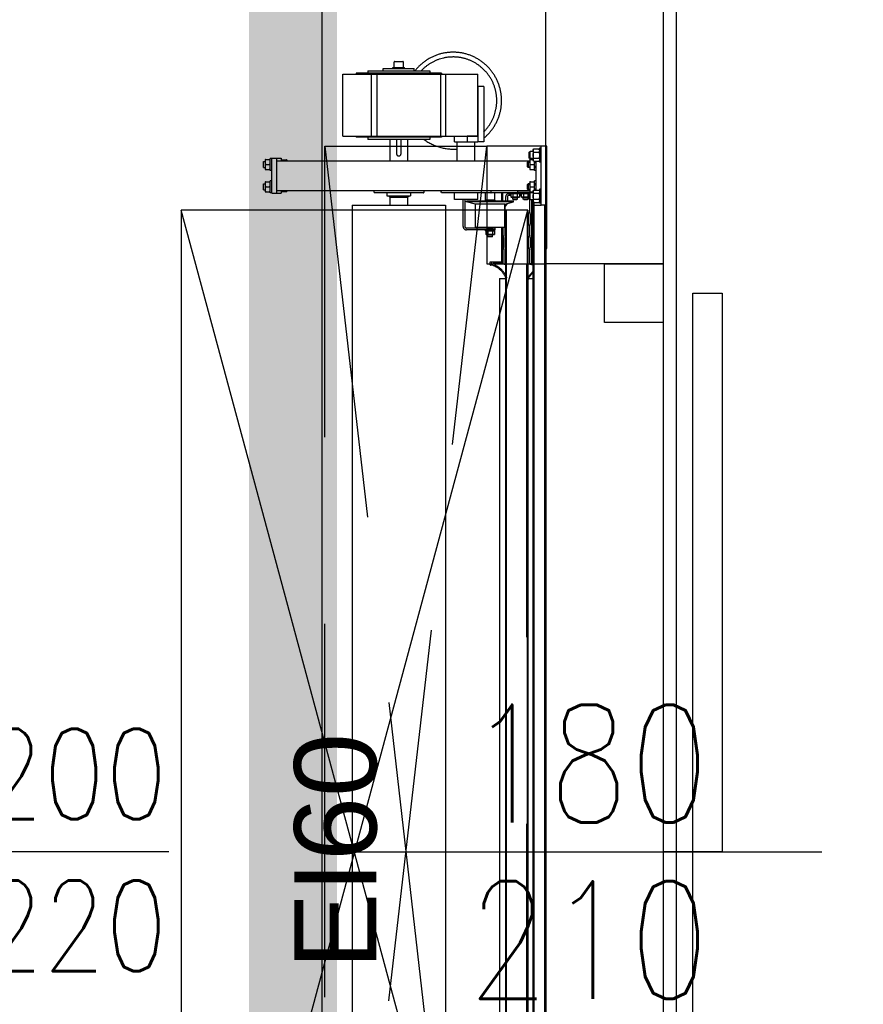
# Model space of a CAD drawing. Header units: centimetres. Extents: x -228435 to 111511, y -89367 to 428125.
# Tile 45 of 219: x -59655 to -58220, y 81841 to 83515. Entities that reach past the tile are written whole.
import ezdxf
from ezdxf.enums import TextEntityAlignment as Align

# ---------------------------------------------------------------- set-up
doc = ezdxf.new("R2010")
doc.units = ezdxf.units.CM
doc.header["$LTSCALE"] = 50
for name, pattern in [('DASHDOT2', [12.7, 6.35, -3.175, 0, -3.175]), ('DIVIDE', [31.75, 12.7, -6.35, 0, -6.35, 0, -6.35]), ('HIDDENX2', [19.05, 12.7, -6.35])]:
    doc.linetypes.add(name, pattern=pattern)
doc.layers.get('0').update_dxf_attribs({"color": 8})
for name, color, linetype in [('ARCH_ETAPOWANIE', 8, 'DIVIDE'), ('ARCH_INFO_ETYK_DRZWI', 8, 'Continuous'), ('ARCH_INFO_ETYK_DRZWI_IST', 8, 'Continuous'), ('ARCH_INFO_OPISY_IST', 8, 'Continuous'), ('ARCH_INFO_OSIE_IST', 8, 'DASHDOT2'), ('ARCH_WIDOK_IST', 8, 'Continuous'), ('ARCH_ŚLUSARKA_DRZWI', 8, 'Continuous'), ('ARCH_ŚLUSARKA_DRZWI_IST', 8, 'Continuous'), ('ARCH_ŻELBET_IST', 8, 'Continuous'), ('Osie rzutów$0$ARCH_INFO_OSIE_OPISY_IST', 8, 'Continuous')]:
    doc.layers.add(name, color=color, linetype=linetype)
doc.styles.add('Arial', font='ARIAL.TTF')
doc.styles.add('Romans', font='Romans.shx')
doc.styles.add('ROMANS-50-CM', font='romans.shx', dxfattribs={"width": 0.8, "height": 10})

# ---------------------------------------------------------------- blocks, each defined once
blk = doc.blocks.new('T-drzwi_lewe-200')
at = {"layer": 'ARCH_INFO_ETYK_DRZWI'}
blk.add_line((0, 0), (-60, 0), dxfattribs=at)
at = {"layer": 'ARCH_INFO_ETYK_DRZWI', "style": 'Arial'}
blk.add_attdef('ADS_DRZWI:ODPORNOŚĆ_OGNIOWA', text='', height=20, rotation=90, dxfattribs=at).set_placement((56.44, 0.12), align=Align.BOTTOM_CENTER)
at = {"layer": 'ARCH_INFO_ETYK_DRZWI', "style": 'Romans', "width": 0.8}
for tag, p in [('ADS_DRZWI:SZEROKOŚĆ', (-23, 7.91)), ('ADS_DRZWI:WYSOKOŚĆ', (-23, -29))]:
    blk.add_attdef(tag, text='', height=22, dxfattribs=at).set_placement(p, align=Align.CENTER)
at = {"layer": 'ARCH_INFO_ETYK_DRZWI', "style": 'Arial'}
blk.add_attdef('ADS_DRZWI:SYMBOL', text='', height=20, dxfattribs=at).set_placement((-110.59, 0), align=Align.MIDDLE)
blk = doc.blocks.new('BRAMA')
at = {"linetype": 'HIDDENX2', "extrusion": (0.906308, -2.77557e-15, 0.422618)}
for p, q in [((5934.11, 12843.43), (5934.11, 12844.33)), ((5934.21, 12844.43), (5934.91, 12844.43)), ((5934.91, 12844.43), (5935.61, 12844.43)), ((5935.71, 12843.43), (5935.71, 12844.33)), ((5925.41, 12831.75), (5925.41, 12842.24)), ((5925.41, 12842.24), (5930.29, 12842.24)), ((5927.76, 12842.44), (5927.65, 12842.44)), ((5927.65, 12842.44), (5927.65, 12842.24)), ((5927.76, 12842.44), (5927.76, 12842.24)), ((5929.04, 12842.44), (5927.76, 12842.44)), ((5929.04, 12842.44), (5929.04, 12842.24)), ((5930.73, 12842.44), (5929.04, 12842.44)), ((5929.63, 12842.83), (5940.19, 12842.83)), ((5929.63, 12842.83), (5929.63, 12842.44)), ((5930.29, 12831.75), (5930.29, 12842.24)), ((5930.29, 12842.24), (5931.22, 12842.24)), ((5930.73, 12842.44), (5930.73, 12842.24)), ((5933.78, 12842.44), (5930.73, 12842.44)), ((5931.22, 12831.75), (5931.22, 12842.24)), ((5931.22, 12842.24), (5942.04, 12842.24)), ((5932.27, 12843.23), (5937.55, 12843.23)), ((5932.27, 12842.83), (5932.27, 12843.23)), ((5933.78, 12842.44), (5933.78, 12842.24)), ((5936.15, 12842.44), (5933.78, 12842.44)), ((5933.91, 12843.43), (5935.91, 12843.43)), ((5933.91, 12843.23), (5933.91, 12843.43)), ((5935.91, 12843.23), (5933.91, 12843.23)), ((5935.91, 12843.23), (5935.91, 12843.43)), ((5936.15, 12842.44), (5936.15, 12842.24)), ((5939.18, 12842.44), (5936.15, 12842.44)), ((5937.55, 12842.83), (5937.55, 12843.23)), ((5939.18, 12842.44), (5939.18, 12842.24)), ((5940.84, 12842.44), (5939.18, 12842.44)), ((5940.19, 12842.83), (5940.19, 12842.44)), ((5940.84, 12842.44), (5940.84, 12842.24)), ((5942.08, 12842.44), (5940.84, 12842.44)), ((5942.04, 12831.75), (5942.04, 12842.24)), ((5942.04, 12842.24), (5942.94, 12842.24)), ((5942.08, 12842.44), (5942.08, 12842.24)), ((5942.16, 12842.44), (5942.08, 12842.44)), ((5942.16, 12842.44), (5942.16, 12842.24)), ((5942.94, 12831.75), (5942.94, 12842.24)), ((5942.94, 12842.24), (5948.37, 12842.24)), ((5948.37, 12831.75), (5948.37, 12842.24)), ((5948.37, 12840.15), (5948.37, 12830.75)), ((5949.37, 12840.15), (5948.37, 12840.15)), ((5949.37, 12840.15), (5949.37, 12830.75)), ((5925.41, 12831.75), (5930.29, 12831.75)), ((5927.65, 12831.75), (5927.65, 12831.55)), ((5927.76, 12831.55), (5927.65, 12831.55)), ((5927.76, 12831.75), (5927.76, 12831.55)), ((5929.04, 12831.55), (5927.76, 12831.55)), ((5929.04, 12831.75), (5929.04, 12831.55)), ((5930.73, 12831.55), (5929.04, 12831.55)), ((5929.63, 12831.55), (5929.63, 12831.16)), ((5940.19, 12831.16), (5929.63, 12831.16)), ((5930.29, 12831.75), (5931.22, 12831.75)), ((5930.73, 12831.75), (5930.73, 12831.55)), ((5933.78, 12831.55), (5930.73, 12831.55)), ((5931.22, 12831.75), (5942.04, 12831.75)), ((5933.41, 12831.16), (5933.41, 12827.5)), ((5933.78, 12831.75), (5933.78, 12831.55)), ((5936.15, 12831.55), (5933.78, 12831.55)), ((5934.51, 12831.16), (5934.51, 12828.77)), ((5935.31, 12828.77), (5935.31, 12831.16)), ((5936.15, 12831.75), (5936.15, 12831.55)), ((5939.18, 12831.55), (5936.15, 12831.55)), ((5936.41, 12831.16), (5936.41, 12827.5)), ((5939.18, 12831.75), (5939.18, 12831.55)), ((5940.84, 12831.55), (5939.18, 12831.55)), ((5940.19, 12831.55), (5940.19, 12831.16)), ((5940.84, 12831.75), (5940.84, 12831.55)), ((5942.08, 12831.55), (5940.84, 12831.55)), ((5942.04, 12831.75), (5942.94, 12831.75)), ((5942.08, 12831.75), (5942.08, 12831.55)), ((5942.16, 12831.55), (5942.08, 12831.55)), ((5942.16, 12831.75), (5942.16, 12831.55)), ((5942.94, 12831.75), (5948.37, 12831.75)), ((5944.37, 12830.75), (5944.37, 12831.75)), ((5944.37, 12830.75), (5944.42, 12830.75)), ((5944.42, 12830.75), (5946.57, 12830.75)), ((5944.87, 12827.5), (5944.87, 12830.75)), ((5948.37, 12831.75), (5946.57, 12831.75)), ((5946.57, 12831.75), (5946.57, 12830.75)), ((5946.57, 12830.75), (5948.37, 12830.75)), ((5947.87, 12827.5), (5947.87, 12830.75)), ((5948.37, 12831.75), (5948.37, 12830.75)), ((5949.37, 12830.75), (5948.37, 12830.75)), ((5957.11, 12828.01), (5957.11, 12828.99)), ((5957.21, 12829.1), (5957.21, 12827.9)), ((5957.21, 12829.1), (5957.26, 12829.1)), ((5957.26, 12829.1), (5957.26, 12829.1)), ((5957.78, 12829.1), (5957.26, 12829.1)), ((5957.78, 12829.4), (5957.88, 12829.54)), ((5957.78, 12829.4), (5957.78, 12829.29)), ((5957.78, 12829.26), (5957.78, 12829.29)), ((5957.78, 12829.26), (5957.78, 12828.53)), ((5957.88, 12829.54), (5958.75, 12829.54)), ((5957.88, 12829.02), (5958.75, 12829.02)), ((5958.86, 12829.4), (5958.75, 12829.54)), ((5958.86, 12829.7), (5958.86, 12828.5)), ((5959.11, 12829.7), (5958.86, 12829.7)), ((5959.11, 12820), (5959.11, 12830)), ((5960.11, 12830), (5959.11, 12830)), ((5960.11, 12820), (5960.11, 12830)), ((5911.91, 12826.9), (5911.91, 12827.4)), ((5911.91, 12827.4), (5912.21, 12827.4)), ((5912.21, 12827.72), (5912.23, 12827.75)), ((5912.21, 12827.72), (5912.21, 12826.19)), ((5912.31, 12827.75), (5912.91, 12827.75)), ((5913.01, 12827.72), (5912.99, 12827.75)), ((5913.01, 12825.9), (5913.01, 12827.9)), ((5913.31, 12827.9), (5913.01, 12827.9)), ((5913.31, 12822), (5913.31, 12828)), ((5913.31, 12828), (5914.11, 12828)), ((5914.11, 12828), (5914.91, 12828)), ((5914.11, 12828), (5914.11, 12822)), ((5914.11, 12827.5), (5957.21, 12827.5)), ((5914.91, 12828), (5914.91, 12827.5)), ((5914.91, 12827.7), (5915.81, 12827.7)), ((5915.91, 12827.6), (5915.91, 12827.5)), ((5956.81, 12827.3), (5956.91, 12827.4)), ((5956.81, 12826.5), (5956.81, 12827.3)), ((5956.91, 12827.4), (5956.91, 12826.4)), ((5957.21, 12827.4), (5956.91, 12827.4)), ((5957.26, 12827.9), (5957.21, 12827.9)), ((5957.21, 12827.72), (5957.23, 12827.75)), ((5957.21, 12827.72), (5957.21, 12826.19)), ((5957.26, 12827.9), (5957.26, 12827.9)), ((5957.78, 12827.9), (5957.26, 12827.9)), ((5957.31, 12827.75), (5957.78, 12827.75)), ((5957.78, 12828.47), (5957.78, 12828.53)), ((5957.78, 12828.47), (5957.78, 12827.74)), ((5957.78, 12827.71), (5957.78, 12827.74)), ((5957.78, 12827.71), (5957.78, 12827.6)), ((5957.78, 12827.6), (5957.88, 12827.46)), ((5957.88, 12827.98), (5958.75, 12827.98)), ((5957.88, 12827.46), (5958.75, 12827.46)), ((5958.01, 12825.9), (5958.01, 12827.46)), ((5958.31, 12822.54), (5958.31, 12827.46)), ((5958.86, 12827.6), (5958.75, 12827.46)), ((5958.86, 12828.5), (5958.86, 12827.3)), ((5959.11, 12827.3), (5958.86, 12827.3)), ((5911.91, 12826.4), (5911.91, 12826.9)), ((5911.91, 12826.4), (5912.21, 12826.4)), ((5912.21, 12826.19), (5912.21, 12826.08)), ((5912.21, 12826.08), (5912.23, 12826.05)), ((5912.31, 12826.9), (5912.91, 12826.9)), ((5912.31, 12826.05), (5912.91, 12826.05)), ((5913.01, 12826.08), (5912.99, 12826.05)), ((5913.31, 12825.9), (5913.01, 12825.9)), ((5956.81, 12826.5), (5956.91, 12826.4)), ((5957.21, 12826.4), (5956.91, 12826.4)), ((5957.21, 12826.19), (5957.21, 12826.08)), ((5957.21, 12826.08), (5957.23, 12826.05)), ((5957.31, 12826.9), (5957.91, 12826.9)), ((5957.31, 12826.05), (5957.91, 12826.05)), ((5958.01, 12826.08), (5957.99, 12826.05)), ((5958.31, 12825.9), (5958.01, 12825.9)), ((5912.21, 12823.92), (5912.23, 12823.95)), ((5912.21, 12823.92), (5912.21, 12822.39)), ((5912.31, 12823.95), (5912.91, 12823.95)), ((5913.01, 12823.92), (5912.99, 12823.95)), ((5913.01, 12822.1), (5913.01, 12824.1)), ((5913.31, 12824.1), (5913.01, 12824.1)), ((5957.21, 12823.92), (5957.23, 12823.95)), ((5957.21, 12823.92), (5957.21, 12822.39)), ((5957.31, 12823.95), (5957.91, 12823.95)), ((5958.01, 12823.92), (5957.99, 12823.95)), ((5958.01, 12822.54), (5958.01, 12824.1)), ((5958.31, 12824.1), (5958.01, 12824.1)), ((5911.91, 12823.1), (5911.91, 12823.6)), ((5911.91, 12823.6), (5912.21, 12823.6)), ((5911.91, 12822.6), (5911.91, 12823.1)), ((5911.91, 12822.6), (5912.21, 12822.6)), ((5912.21, 12822.39), (5912.21, 12822.28)), ((5912.21, 12822.28), (5912.23, 12822.25)), ((5912.31, 12823.1), (5912.91, 12823.1)), ((5912.31, 12822.25), (5912.91, 12822.25)), ((5913.01, 12822.28), (5912.99, 12822.25)), ((5913.31, 12822.1), (5913.01, 12822.1)), ((5914.11, 12822.5), (5957.21, 12822.5)), ((5914.91, 12822.5), (5914.91, 12822)), ((5914.91, 12822.3), (5915.81, 12822.3)), ((5915.91, 12822.5), (5915.91, 12822.4)), ((5930.66, 12822.5), (5930.66, 12822.12)), ((5939.11, 12822.07), (5930.71, 12822.07)), ((5932.91, 12822.07), (5932.91, 12821.57)), ((5936.91, 12822.07), (5936.91, 12821.57)), ((5939.16, 12822.5), (5939.16, 12822.12)), ((5942.12, 12822.12), (5942.12, 12822.5)), ((5950.57, 12822.07), (5942.17, 12822.07)), ((5944.37, 12820.97), (5944.37, 12822.07)), ((5948.37, 12820.97), (5948.37, 12822.07)), ((5949.65, 12820.83), (5949.65, 12822.07)), ((5951.25, 12822.08), (5950.59, 12822.08)), ((5950.62, 12822.12), (5950.62, 12822.5)), ((5950.62, 12822.48), (5951.25, 12822.48)), ((5955.16, 12822.43), (5950.62, 12822.43)), ((5950.62, 12822.13), (5955.16, 12822.13)), ((5951.1, 12822.48), (5951.1, 12822.5)), ((5951.2, 12822.13), (5951.25, 12822.08)), ((5951.25, 12822.43), (5951.25, 12822.48)), ((5951.25, 12820.83), (5951.25, 12822.08)), ((5952.38, 12822.5), (5952.38, 12822.43)), ((5952.38, 12822.13), (5952.38, 12820.68)), ((5952.42, 12822.43), (5952.42, 12822.5)), ((5952.42, 12820.68), (5952.42, 12822.13)), ((5952.42, 12822.13), (5952.42, 12820.68)), ((5957.21, 12822.43), (5952.47, 12822.43)), ((5952.62, 12820.68), (5952.62, 12822.13)), ((5953.85, 12821.97), (5953.85, 12822.13)), ((5955.16, 12822.13), (5955.16, 12822.43)), ((5957.7, 12822.13), (5955.16, 12822.13)), ((5955.55, 12821.97), (5955.55, 12822.13)), ((5955.65, 12821.97), (5955.65, 12822.13)), ((5956.81, 12823.5), (5956.91, 12823.6)), ((5956.81, 12822.7), (5956.81, 12823.5)), ((5956.81, 12822.7), (5956.91, 12822.6)), ((5956.91, 12823.6), (5956.91, 12822.6)), ((5957.21, 12823.6), (5956.91, 12823.6)), ((5957.21, 12822.6), (5956.91, 12822.6)), ((5957.21, 12822.39), (5957.21, 12822.28)), ((5957.21, 12822.28), (5957.23, 12822.25)), ((5957.21, 12822.1), (5957.21, 12820.9)), ((5957.21, 12822.1), (5957.26, 12822.1)), ((5957.26, 12822.1), (5957.26, 12822.1)), ((5957.78, 12822.1), (5957.26, 12822.1)), ((5957.31, 12823.1), (5957.91, 12823.1)), ((5957.31, 12822.25), (5957.78, 12822.25)), ((5957.35, 12822.1), (5957.35, 12822.13)), ((5957.7, 12822.1), (5957.7, 12822.25)), ((5957.7, 12822.13), (5957.7, 12822.25)), ((5957.78, 12822.4), (5957.88, 12822.54)), ((5957.78, 12822.4), (5957.78, 12822.29)), ((5957.78, 12822.26), (5957.78, 12822.29)), ((5957.78, 12822.26), (5957.78, 12821.53)), ((5957.88, 12822.54), (5958.75, 12822.54)), ((5957.88, 12822.02), (5958.75, 12822.02)), ((5958.86, 12822.4), (5958.75, 12822.54)), ((5958.86, 12822.7), (5958.86, 12821.5)), ((5959.11, 12822.7), (5958.86, 12822.7)), ((5913.31, 12822), (5914.11, 12822)), ((5914.11, 12822), (5914.91, 12822)), ((5932.91, 12821.57), (5936.91, 12821.57)), ((5933.41, 12821.32), (5933.16, 12821.57)), ((5933.41, 12821.32), (5936.41, 12821.32)), ((5933.41, 12821.32), (5933.41, 12820)), ((5936.41, 12821.32), (5936.66, 12821.57)), ((5936.41, 12821.32), (5936.41, 12820)), ((5948.37, 12820.97), (5944.37, 12820.97)), ((5945.85, 12816.38), (5945.85, 12820.97)), ((5946.15, 12820.97), (5946.15, 12816.38)), ((5954.45, 12820.68), (5946.45, 12820.68)), ((5946.45, 12820.58), (5946.45, 12820.68)), ((5954.45, 12820.58), (5946.45, 12820.58)), ((5947.95, 12820.18), (5946.45, 12820.58)), ((5949.54, 12820.78), (5950, 12820.78)), ((5949.54, 12820.78), (5949.54, 12820.68)), ((5951.25, 12820.83), (5949.65, 12820.83)), ((5949.7, 12820.78), (5949.7, 12820.83)), ((5950, 12820.78), (5950.05, 12820.78)), ((5950.05, 12820.78), (5950.35, 12820.78)), ((5950.05, 12820.78), (5950.05, 12820.68)), ((5950.35, 12820.78), (5950.35, 12820.68)), ((5950.55, 12820.78), (5950.85, 12820.78)), ((5950.55, 12820.78), (5950.55, 12820.68)), ((5950.85, 12820.78), (5950.85, 12820.68)), ((5950.85, 12820.78), (5950.9, 12820.78)), ((5950.9, 12820.78), (5951.36, 12820.78)), ((5951.2, 12820.78), (5951.2, 12820.83)), ((5951.36, 12820.78), (5951.36, 12820.68)), ((5952.95, 12820.18), (5954.45, 12820.58)), ((5953.11, 12820.68), (5953.11, 12821.44)), ((5953.41, 12821.44), (5953.41, 12820.68)), ((5953.61, 12821.94), (5953.95, 12821.94)), ((5953.95, 12821.64), (5953.61, 12821.64)), ((5953.85, 12821.97), (5955.55, 12821.97)), ((5954.05, 12821.97), (5953.95, 12821.94)), ((5953.95, 12821.94), (5953.95, 12821.35)), ((5954.05, 12821.32), (5953.95, 12821.35)), ((5954.05, 12821.32), (5954.14, 12821.32)), ((5954.14, 12821.32), (5954.7, 12821.32)), ((5954.3, 12821.03), (5954.3, 12821.32)), ((5955.1, 12821.03), (5954.3, 12821.03)), ((5954.4, 12820.93), (5954.3, 12821.03)), ((5954.33, 12821.94), (5954.33, 12821.35)), ((5954.4, 12820.93), (5955, 12820.93)), ((5954.45, 12820.58), (5954.45, 12820.68)), ((5954.7, 12821.32), (5955.27, 12821.32)), ((5955, 12820.93), (5955.1, 12821.03)), ((5955.08, 12821.94), (5955.08, 12821.35)), ((5955.1, 12821.03), (5955.1, 12821.32)), ((5955.27, 12821.32), (5955.35, 12821.32)), ((5955.35, 12821.97), (5955.45, 12821.94)), ((5955.35, 12821.32), (5955.45, 12821.35)), ((5955.45, 12821.94), (5955.45, 12821.35)), ((5955.45, 12821.94), (5955.75, 12821.94)), ((5955.75, 12821.64), (5955.45, 12821.64)), ((5955.65, 12821.97), (5957.11, 12821.97)), ((5955.85, 12821.97), (5955.75, 12821.94)), ((5955.75, 12821.94), (5955.75, 12821.35)), ((5955.85, 12821.32), (5955.75, 12821.35)), ((5955.85, 12821.32), (5955.94, 12821.32)), ((5955.94, 12821.32), (5956.5, 12821.32)), ((5956.1, 12821.03), (5956.1, 12821.32)), ((5956.9, 12821.03), (5956.1, 12821.03)), ((5956.2, 12820.93), (5956.1, 12821.03)), ((5956.13, 12821.94), (5956.13, 12821.35)), ((5956.2, 12820.93), (5956.8, 12820.93)), ((5956.5, 12821.32), (5957.07, 12821.32)), ((5956.8, 12820.93), (5956.9, 12821.03)), ((5956.88, 12821.94), (5956.88, 12821.35)), ((5956.9, 12821.03), (5956.9, 12821.32)), ((5957.07, 12821.32), (5957.11, 12821.32)), ((5957.11, 12821.01), (5957.11, 12821.99)), ((5957.21, 12818.82), (5957.21, 12820.91)), ((5957.26, 12820.9), (5957.21, 12820.9)), ((5957.26, 12820.9), (5957.26, 12820.9)), ((5957.78, 12820.9), (5957.26, 12820.9)), ((5957.51, 12820.9), (5957.51, 12811.93)), ((5957.51, 12820.9), (5957.51, 12818.82)), ((5957.7, 12810), (5957.7, 12820.9)), ((5957.78, 12821.47), (5957.78, 12821.53)), ((5957.78, 12821.47), (5957.78, 12820.74)), ((5957.78, 12820.71), (5957.78, 12820.74)), ((5957.78, 12820.71), (5957.78, 12820.6)), ((5957.78, 12820.6), (5957.88, 12820.46)), ((5957.88, 12820.98), (5958.75, 12820.98)), ((5957.88, 12820.46), (5958.75, 12820.46)), ((5957.9, 12820.46), (5957.9, 12820)), ((5958.86, 12820.6), (5958.75, 12820.46)), ((5958.86, 12821.5), (5958.86, 12820.3)), ((5926.96, 12820), (5942.86, 12820)), ((5926.96, 12820), (5926.96, 12600)), ((5942.86, 12820), (5942.86, 12600)), ((5952.95, 12820.18), (5947.95, 12820.18)), ((5947.95, 12816.18), (5947.95, 12820.18)), ((5952.95, 12816.18), (5952.95, 12820.18)), ((5953.31, 12820.16), (5952.96, 12819.74)), ((5952.96, 12819.74), (5952.96, 12818.82)), ((5952.99, 12818.75), (5953.07, 12818.67)), ((5953.16, 12819.16), (5953.06, 12819.16)), ((5953.06, 12819.16), (5953.06, 12808.16)), ((5953.16, 12819.16), (5953.16, 12807.96)), ((5953.26, 12819.16), (5953.16, 12819.16)), ((5956.66, 12819.16), (5953.26, 12819.16)), ((5956.76, 12819.16), (5956.66, 12819.16)), ((5956.86, 12819.16), (5956.76, 12819.16)), ((5956.76, 12819.16), (5956.76, 12600.67)), ((5956.86, 12819.16), (5956.86, 12600.67)), ((5957.1, 12818.67), (5957.18, 12818.75)), ((5957.71, 12820), (5957.91, 12820)), ((5957.71, 12820), (5957.71, 12600)), ((5957.91, 12820), (5957.91, 12600)), ((5957.91, 12820), (5958.11, 12820)), ((5958.11, 12820), (5959.11, 12820)), ((5959.11, 12820.3), (5958.86, 12820.3)), ((5960.11, 12820), (5959.11, 12820)), ((5959.71, 12820), (5959.71, 12600)), ((5959.91, 12820), (5959.91, 12600)), ((5959.91, 12820), (5959.91, 12812.63)), ((5960.11, 12812.63), (5960.11, 12820)), ((5953.16, 12818.45), (5953.16, 12816.82)), ((5957.01, 12816.82), (5957.01, 12818.45)), ((5957.39, 12818.54), (5957.31, 12818.45)), ((5957.31, 12818.45), (5957.31, 12816.82)), ((5950.03, 12816.08), (5946.45, 12816.08)), ((5950.03, 12815.78), (5946.45, 12815.78)), ((5952.95, 12816.18), (5947.95, 12816.18)), ((5949.65, 12816.08), (5949.65, 12816.18)), ((5949.65, 12815.62), (5949.65, 12815.78)), ((5951.25, 12815.62), (5949.65, 12815.62)), ((5949.8, 12815.62), (5949.7, 12815.59)), ((5949.7, 12815.59), (5949.7, 12815)), ((5950.87, 12816.08), (5950.03, 12816.08)), ((5950.03, 12815.78), (5950.03, 12816.08)), ((5950.03, 12815.78), (5950.87, 12815.78)), ((5950.85, 12815.98), (5950.05, 12815.98)), ((5950.05, 12815.78), (5950.05, 12815.98)), ((5950.08, 12815.59), (5950.08, 12815)), ((5950.15, 12815.98), (5950.15, 12816.08)), ((5950.75, 12815.98), (5950.75, 12816.08)), ((5950.83, 12815.59), (5950.83, 12815)), ((5950.85, 12815.78), (5950.85, 12815.98)), ((5950.87, 12816.08), (5950.87, 12815.78)), ((5951.25, 12816.08), (5950.87, 12816.08)), ((5951.25, 12815.78), (5950.87, 12815.78)), ((5951.1, 12815.62), (5951.2, 12815.59)), ((5951.2, 12815.59), (5951.2, 12815)), ((5951.25, 12816.08), (5951.25, 12816.18)), ((5951.25, 12816.08), (5951.25, 12815.78)), ((5951.25, 12815.62), (5951.25, 12815.78)), ((5952.38, 12816.18), (5952.38, 12810.33)), ((5952.42, 12810.33), (5952.42, 12816.18)), ((5952.42, 12816.18), (5952.42, 12810.43)), ((5952.62, 12810.43), (5952.62, 12816.18)), ((5952.66, 12814.82), (5952.66, 12816.18)), ((5952.96, 12816.45), (5952.96, 12814.82)), ((5953.07, 12816.61), (5952.99, 12816.53)), ((5957.18, 12816.53), (5957.1, 12816.61)), ((5957.21, 12814.82), (5957.21, 12816.45)), ((5957.31, 12816.82), (5957.39, 12816.74)), ((5957.51, 12816.45), (5957.51, 12814.82)), ((5949.8, 12814.97), (5949.7, 12815)), ((5949.8, 12814.97), (5949.89, 12814.97)), ((5949.89, 12814.97), (5950.45, 12814.97)), ((5950.05, 12814.65), (5950.05, 12814.97)), ((5950.85, 12814.65), (5950.05, 12814.65)), ((5950.13, 12814.58), (5950.05, 12814.65)), ((5950.78, 12814.58), (5950.13, 12814.58)), ((5950.45, 12814.97), (5951.02, 12814.97)), ((5950.78, 12814.58), (5950.85, 12814.65)), ((5950.85, 12814.65), (5950.85, 12814.97)), ((5951.02, 12814.97), (5951.1, 12814.97)), ((5951.1, 12814.97), (5951.2, 12815)), ((5952.86, 12814.45), (5952.77, 12814.54)), ((5952.86, 12812.82), (5952.86, 12814.45)), ((5952.99, 12814.75), (5953.07, 12814.67)), ((5953.16, 12814.45), (5953.16, 12812.82)), ((5957.01, 12812.82), (5957.01, 12814.45)), ((5957.1, 12814.67), (5957.18, 12814.75)), ((5957.39, 12814.54), (5957.31, 12814.45)), ((5957.31, 12814.45), (5957.31, 12812.82)), ((5952.66, 12810.04), (5952.66, 12812.45)), ((5952.77, 12812.74), (5952.86, 12812.82)), ((5952.96, 12812.45), (5952.96, 12810.04)), ((5953.07, 12812.61), (5952.99, 12812.53)), ((5957.18, 12812.53), (5957.1, 12812.61)), ((5957.21, 12810.04), (5957.21, 12812.45)), ((5957.31, 12812.82), (5957.39, 12812.74)), ((5957.51, 12812.45), (5957.51, 12810.04)), ((5959.91, 12812.63), (5960.11, 12812.63)), ((5950.46, 12810.37), (5951.16, 12810.37)), ((5950.46, 12809.84), (5950.46, 12810.37)), ((5951.16, 12810.37), (5951.16, 12810.27)), ((5957.51, 12811.93), (5957.7, 12811.93)), ((5959.91, 12811.71), (5959.91, 12810)), ((5959.91, 12811.71), (5959.91, 12811.71)), ((5950.76, 12809.79), (5950.51, 12809.79)), ((5951.16, 12810.27), (5950.66, 12810.24)), ((5950.66, 12810.24), (5950.66, 12810.04)), ((5952.33, 12810.28), (5951.02, 12810.28)), ((5951.02, 12810.28), (5951.02, 12810.23)), ((5951.02, 12810.23), (5952.32, 12810.23)), ((5952.22, 12810.23), (5951.02, 12810.23)), ((5951.02, 12810.23), (5951.02, 12810.03)), ((5951.02, 12810.03), (5952.22, 12810.03)), ((5952.87, 12809.94), (5951.33, 12809.89)), ((5957.21, 12810.04), (5957.51, 12810.04)), ((5957.7, 12810), (5957.71, 12810)), ((5957.7, 12810), (5957.7, 12610)), ((5957.71, 12810), (5957.7, 12810)), ((5959.91, 12810), (5959.91, 12810)), ((5959.91, 12810), (5959.91, 12610)), ((5959.91, 12810), (5959.91, 12810)), ((5952.06, 12807.5), (5952.06, 12612.5)), ((5952.06, 12807.5), (5953.06, 12807.5)), ((5953.06, 12807.77), (5953.06, 12612.23)), ((5953.16, 12807.58), (5953.16, 12612.42)), ((5956.86, 12807.5), (5956.89, 12807.5)), ((5957.03, 12807.5), (5957.7, 12807.5))]:
    blk.add_line(p, q, dxfattribs=at)
at = {"linetype": 'HIDDENX2'}
blk.add_line((5966.39, 12810), (5959.91, 12810), dxfattribs=at)
blk.add_lwpolyline([(5956.86, 12819.16), (5897.91, 12819.16), (5897.91, 12600.67), (5956.86, 12600.67)], close=True, dxfattribs=at)
for points in [[(5956.86, 12600.67), (5897.91, 12819.16)], [(5897.91, 12600.67), (5956.86, 12819.16)]]:
    blk.add_lwpolyline(points, dxfattribs=at)
for centre, radius, start, end in [((5944.16, 12837.76), 8.24, 309.19, 142.0159), ((5934.21, 12844.33), 0.1, 90, 180), ((5935.61, 12844.33), 0.1, 0, 90), ((5944.16, 12837.76), 7.43, 314.4885, 136.959), ((5944.16, 12837.76), 8.24, 233.3638, 274.9031), ((5934.91, 12828.77), 0.4, 180, 0), ((5915.81, 12827.6), 0.1, 0, 90), ((5915.81, 12822.4), 0.1, 270, 0), ((5930.71, 12822.12), 0.05, 0, 90), ((5939.11, 12822.12), 0.05, 270, 0), ((5942.17, 12822.12), 0.05, 0, 90), ((5950.57, 12822.12), 0.05, 270, 360), ((5952.82, 12822.23), 0.4, 137.0389, 150), ((5957.31, 12822.03), 0.2, 21.2847, 30), ((5957.31, 12822.03), 0.4, 10.4572, 14.4775), ((5953.61, 12821.44), 0.5, 90, 180), ((5953.61, 12821.44), 0.2, 90, 180), ((5953.06, 12818.82), 0.1, 180, 225), ((5952.86, 12818.45), 0.3, 0, 45), ((5953.01, 12820.42), 0.4, 320, 341.2063), ((5957.31, 12818.45), 0.3, 135, 180), ((5957.11, 12818.82), 0.1, 315, 0), ((5957.11, 12818.82), 0.4, 315, 0), ((5946.45, 12816.38), 0.6, 180, 270), ((5946.45, 12816.38), 0.3, 180, 270), ((5953.06, 12816.45), 0.1, 135, 180), ((5952.86, 12816.82), 0.3, 315, 0), ((5957.31, 12816.82), 0.3, 180, 225), ((5957.11, 12816.45), 0.1, 0, 45), ((5957.11, 12816.45), 0.4, 0, 45), ((5953.06, 12814.82), 0.4, 180, 225), ((5953.06, 12814.82), 0.101, 180.1605, 224.8395), ((5952.86, 12814.45), 0.3, 0, 45), ((5957.31, 12814.45), 0.3, 135, 180), ((5957.11, 12814.82), 0.1, 315, 0), ((5957.11, 12814.82), 0.4, 315, 0), ((5953.06, 12812.45), 0.4, 135, 180), ((5953.06, 12812.45), 0.1, 135, 180), ((5952.86, 12812.82), 0.3, 315, 0), ((5957.31, 12812.82), 0.298, 179.866, 225.134), ((5957.11, 12812.45), 0.1, 0, 45), ((5957.11, 12812.45), 0.4, 0, 45), ((5952.22, 12810.43), 0.4, 270, 0), ((5952.22, 12810.43), 0.2, 270, 0), ((5952.32, 12810.33), 0.1, 270, 0), ((5952.33, 12810.33), 0.05, 270, 0), ((5950.51, 12809.84), 0.05, 180, 270), ((5951.66, 12819.77), 9.78, 264.1331, 275.8669), ((5949.54, 12806.07), 3.92, 24.8877, 71.8201), ((5951.33, 12809.82), 0.075, 90, 270), ((5949.81, 12806.35), 3.72, 21.0002, 65.7941), ((5952.86, 12810.04), 0.1, 275.2812, 0), ((5961.21, 12805.15), 4.99, 134.7, 150.5665), ((5957.31, 12810.04), 0.1, 180, 263.7655), ((5958.61, 12821.94), 12.07, 263.7655, 265.7057), ((5958.71, 12820.1), 10.14, 263.2002, 264.3157), ((5953.18, 12807.68), 0.1, 160.755, 0), ((5956.96, 12807.57), 0.1, 162.1543, 56.2066), ((5961.5, 12804.68), 5.38, 134.8767, 146.4044)]:
    blk.add_arc(centre, radius, start, end, dxfattribs=at)
for points, weights in [([(5957.11, 12828.99), (5957.15, 12829.04), (5957.21, 12829.1)], [1, 1.00423799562, 1]), ([(5957.78, 12829.29), (5957.78, 12829.41), (5957.88, 12829.54)], [1, 1.03360010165, 1.0000000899]), ([(5957.88, 12829.02), (5957.78, 12829.15), (5957.78, 12829.26)], [1, 1.0336001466, 1]), ([(5957.78, 12828.53), (5957.78, 12828.76), (5957.88, 12829.02)], [1, 1.03360147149, 1]), ([(5958.75, 12829.54), (5958.85, 12829.41), (5958.86, 12829.29)], [1.0000000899, 1.03360010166, 1]), ([(5958.86, 12829.26), (5958.85, 12829.15), (5958.75, 12829.02)], [1, 1.03360014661, 1]), ([(5958.75, 12829.02), (5958.85, 12828.76), (5958.86, 12828.53)], [1, 1.03360147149, 1]), ([(5912.31, 12826.9), (5912.16, 12827.32), (5912.31, 12827.75)], [1, 1.15470053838, 1]), ([(5912.31, 12827.75), (5912.23, 12827.75), (5912.23, 12827.75)], [1, 1.07735026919, 1.07735026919]), ([(5912.99, 12827.75), (5912.99, 12827.75), (5912.91, 12827.75)], [1.07735026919, 1.07735026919, 1]), ([(5912.91, 12827.75), (5913.06, 12827.32), (5912.91, 12826.9)], [1, 1.15470053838, 1]), ([(5957.21, 12827.9), (5957.15, 12827.96), (5957.11, 12828.01)], [1, 1.00423801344, 1]), ([(5957.31, 12826.9), (5957.16, 12827.32), (5957.31, 12827.75)], [1, 1.15470053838, 1]), ([(5957.31, 12827.75), (5957.23, 12827.75), (5957.23, 12827.75)], [1, 1.07735026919, 1.07735026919]), ([(5957.88, 12827.98), (5957.78, 12828.24), (5957.78, 12828.47)], [1, 1.03360147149, 1]), ([(5957.78, 12827.74), (5957.78, 12827.85), (5957.88, 12827.98)], [1, 1.0336001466, 1]), ([(5957.88, 12827.46), (5957.78, 12827.59), (5957.78, 12827.71)], [1.0000000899, 1.03360010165, 1]), ([(5957.98, 12827.46), (5958.01, 12827.2), (5957.91, 12826.9)], [1.06834055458, 1.10374920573, 1]), ([(5958.86, 12828.47), (5958.85, 12828.24), (5958.75, 12827.98)], [1, 1.03360147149, 1]), ([(5958.75, 12827.98), (5958.85, 12827.85), (5958.86, 12827.74)], [1, 1.03360014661, 1]), ([(5958.86, 12827.71), (5958.85, 12827.59), (5958.75, 12827.46)], [1, 1.03360010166, 1.0000000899]), ([(5912.31, 12826.05), (5912.16, 12826.47), (5912.31, 12826.9)], [1, 1.15470053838, 1]), ([(5912.23, 12826.05), (5912.23, 12826.05), (5912.31, 12826.05)], [1.07735026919, 1.07735026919, 1]), ([(5912.91, 12826.9), (5913.06, 12826.47), (5912.91, 12826.05)], [1, 1.15470053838, 1]), ([(5912.91, 12826.05), (5912.99, 12826.05), (5912.99, 12826.05)], [1, 1.07735026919, 1.07735026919]), ([(5957.31, 12826.05), (5957.16, 12826.47), (5957.31, 12826.9)], [1, 1.15470053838, 1]), ([(5957.23, 12826.05), (5957.23, 12826.05), (5957.31, 12826.05)], [1.07735026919, 1.07735026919, 1]), ([(5957.91, 12826.9), (5958.06, 12826.47), (5957.91, 12826.05)], [1, 1.15470053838, 1]), ([(5957.91, 12826.05), (5957.99, 12826.05), (5957.99, 12826.05)], [1, 1.07735026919, 1.07735026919]), ([(5912.31, 12823.1), (5912.16, 12823.52), (5912.31, 12823.95)], [1, 1.15470053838, 1]), ([(5912.31, 12823.95), (5912.23, 12823.95), (5912.23, 12823.95)], [1, 1.07735026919, 1.07735026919]), ([(5912.99, 12823.95), (5912.99, 12823.95), (5912.91, 12823.95)], [1.07735026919, 1.07735026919, 1]), ([(5912.91, 12823.95), (5913.06, 12823.52), (5912.91, 12823.1)], [1, 1.15470053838, 1]), ([(5957.31, 12823.1), (5957.16, 12823.52), (5957.31, 12823.95)], [1, 1.15470053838, 1]), ([(5957.31, 12823.95), (5957.23, 12823.95), (5957.23, 12823.95)], [1, 1.07735026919, 1.07735026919]), ([(5957.99, 12823.95), (5957.99, 12823.95), (5957.91, 12823.95)], [1.07735026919, 1.07735026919, 1]), ([(5957.91, 12823.95), (5958.06, 12823.52), (5957.91, 12823.1)], [1, 1.15470053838, 1]), ([(5912.31, 12822.25), (5912.16, 12822.67), (5912.31, 12823.1)], [1, 1.15470053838, 1]), ([(5912.23, 12822.25), (5912.23, 12822.25), (5912.31, 12822.25)], [1.07735026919, 1.07735026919, 1]), ([(5912.91, 12823.1), (5913.06, 12822.67), (5912.91, 12822.25)], [1, 1.15470053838, 1]), ([(5912.91, 12822.25), (5912.99, 12822.25), (5912.99, 12822.25)], [1, 1.07735026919, 1.07735026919]), ([(5957.11, 12821.99), (5957.15, 12822.04), (5957.21, 12822.1)], [1, 1.00423799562, 1]), ([(5957.31, 12822.25), (5957.16, 12822.67), (5957.31, 12823.1)], [1, 1.15470053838, 1]), ([(5957.23, 12822.25), (5957.23, 12822.25), (5957.31, 12822.25)], [1.07735026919, 1.07735026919, 1]), ([(5957.78, 12822.29), (5957.78, 12822.41), (5957.88, 12822.54)], [1, 1.03360010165, 1.0000000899]), ([(5957.88, 12822.02), (5957.78, 12822.15), (5957.78, 12822.26)], [1, 1.0336001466, 1]), ([(5957.78, 12821.53), (5957.78, 12821.76), (5957.88, 12822.02)], [1, 1.03360147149, 1]), ([(5957.91, 12823.1), (5958.01, 12822.8), (5957.98, 12822.54)], [1, 1.10374920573, 1.06834055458]), ([(5958.75, 12822.54), (5958.85, 12822.41), (5958.86, 12822.29)], [1.0000000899, 1.03360010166, 1]), ([(5958.86, 12822.26), (5958.85, 12822.15), (5958.75, 12822.02)], [1, 1.03360014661, 1]), ([(5958.75, 12822.02), (5958.85, 12821.76), (5958.86, 12821.53)], [1, 1.03360147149, 1]), ([(5953.95, 12821.94), (5954.05, 12821.97), (5954.14, 12821.97)], [1, 1.03795484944, 1]), ([(5954.14, 12821.32), (5954.05, 12821.32), (5953.95, 12821.35)], [1, 1.0379548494, 1]), ([(5954.14, 12821.97), (5954.23, 12821.97), (5954.33, 12821.94)], [1, 1.03795484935, 1]), ([(5954.33, 12821.35), (5954.23, 12821.32), (5954.14, 12821.32)], [1, 1.0379548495, 1]), ([(5954.33, 12821.94), (5954.53, 12821.97), (5954.7, 12821.97)], [1, 1.03795484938, 1]), ([(5954.7, 12821.32), (5954.53, 12821.32), (5954.33, 12821.35)], [1, 1.0379548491, 1]), ([(5954.7, 12821.97), (5954.88, 12821.97), (5955.08, 12821.94)], [1, 1.0379548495, 1]), ([(5955.08, 12821.35), (5954.88, 12821.32), (5954.7, 12821.32)], [1, 1.03795484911, 1]), ([(5955.08, 12821.94), (5955.18, 12821.97), (5955.27, 12821.97)], [1, 1.03795484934, 1]), ([(5955.27, 12821.32), (5955.18, 12821.32), (5955.08, 12821.35)], [1, 1.03795484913, 1]), ([(5955.27, 12821.97), (5955.35, 12821.97), (5955.45, 12821.94)], [1, 1.03795484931, 1]), ([(5955.45, 12821.35), (5955.35, 12821.32), (5955.27, 12821.32)], [1, 1.03795484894, 1]), ([(5955.75, 12821.94), (5955.85, 12821.97), (5955.94, 12821.97)], [1, 1.03795484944, 1]), ([(5955.94, 12821.32), (5955.85, 12821.32), (5955.75, 12821.35)], [1, 1.0379548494, 1]), ([(5955.94, 12821.97), (5956.03, 12821.97), (5956.13, 12821.94)], [1, 1.03795484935, 1]), ([(5956.13, 12821.35), (5956.03, 12821.32), (5955.94, 12821.32)], [1, 1.0379548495, 1]), ([(5956.13, 12821.94), (5956.33, 12821.97), (5956.5, 12821.97)], [1, 1.03795484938, 1]), ([(5956.5, 12821.32), (5956.33, 12821.32), (5956.13, 12821.35)], [1, 1.0379548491, 1]), ([(5956.5, 12821.97), (5956.68, 12821.97), (5956.88, 12821.94)], [1, 1.0379548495, 1]), ([(5956.88, 12821.35), (5956.68, 12821.32), (5956.5, 12821.32)], [1, 1.03795484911, 1]), ([(5956.88, 12821.94), (5956.98, 12821.97), (5957.07, 12821.97)], [1, 1.03795484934, 1]), ([(5957.07, 12821.32), (5956.98, 12821.32), (5956.88, 12821.35)], [1, 1.03795484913, 1]), ([(5957.07, 12821.97), (5957.09, 12821.97), (5957.11, 12821.97)], [1, 1.0087353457, 1.01344979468]), ([(5957.11, 12821.32), (5957.09, 12821.32), (5957.07, 12821.32)], [1.01344979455, 1.00873534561, 1]), ([(5957.21, 12820.9), (5957.15, 12820.96), (5957.11, 12821.01)], [1, 1.00423801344, 1]), ([(5957.88, 12820.98), (5957.78, 12821.24), (5957.78, 12821.47)], [1, 1.03360147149, 1]), ([(5957.78, 12820.74), (5957.78, 12820.85), (5957.88, 12820.98)], [1, 1.0336001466, 1]), ([(5957.88, 12820.46), (5957.78, 12820.59), (5957.78, 12820.71)], [1.0000000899, 1.03360010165, 1]), ([(5958.86, 12821.47), (5958.85, 12821.24), (5958.75, 12820.98)], [1, 1.03360147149, 1]), ([(5958.75, 12820.98), (5958.85, 12820.85), (5958.86, 12820.74)], [1, 1.03360014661, 1]), ([(5958.86, 12820.71), (5958.85, 12820.59), (5958.75, 12820.46)], [1, 1.03360010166, 1.0000000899]), ([(5949.7, 12815.59), (5949.8, 12815.62), (5949.89, 12815.62)], [1, 1.03795484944, 1]), ([(5949.89, 12815.62), (5949.98, 12815.62), (5950.08, 12815.59)], [1, 1.03795484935, 1]), ([(5950.08, 12815.59), (5950.28, 12815.62), (5950.45, 12815.62)], [1, 1.03795484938, 1]), ([(5950.45, 12815.62), (5950.63, 12815.62), (5950.83, 12815.59)], [1, 1.0379548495, 1]), ([(5950.83, 12815.59), (5950.93, 12815.62), (5951.02, 12815.62)], [1, 1.03795484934, 1]), ([(5951.02, 12815.62), (5951.1, 12815.62), (5951.2, 12815.59)], [1, 1.03795484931, 1]), ([(5949.89, 12814.97), (5949.8, 12814.97), (5949.7, 12815)], [1, 1.0379548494, 1]), ([(5950.08, 12815), (5949.98, 12814.97), (5949.89, 12814.97)], [1, 1.0379548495, 1]), ([(5950.45, 12814.97), (5950.28, 12814.97), (5950.08, 12815)], [1, 1.0379548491, 1]), ([(5950.83, 12815), (5950.63, 12814.97), (5950.45, 12814.97)], [1, 1.03795484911, 1]), ([(5951.02, 12814.97), (5950.93, 12814.97), (5950.83, 12815)], [1, 1.03795484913, 1]), ([(5951.2, 12815), (5951.1, 12814.97), (5951.02, 12814.97)], [1, 1.03795484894, 1])]:
    blk.add_rational_spline(points, weights, degree=2, dxfattribs=at)
blk = doc.blocks.new('Osie rzutów')
at = {"layer": 'ARCH_INFO_OSIE_IST', "ltscale": 10}
for p, q in [((6260.29, 12255), (6260.06, 15006.6)), ((6200, 12255), (6200, 14934.6))]:
    blk.add_line(p, q, dxfattribs=at)

msp = doc.modelspace()

# ---------------------------------------------------------------- linework, layer by layer
at = {"layer": 'ARCH_ETAPOWANIE', "ltscale": 10, "const_width": 150, "elevation": 630}
msp.add_lwpolyline([(-32748.04041, 102637.86797), (-71890, 102620.1903), (-71740, 89900), (-59190, 89900), (-59190, 71200), (-71590, 71200), (-71590, 58800), (-65060, 58800), (-65060, 57540), (-63050, 57540), (-63050, -5675.91583)], dxfattribs=at)
at = {"layer": 'ARCH_WIDOK_IST'}
for p, q in [((-58760, 83100, 630), (-58760, 81100, 630)), ((-58560, 83100, 630), (-58560, 81100, 630))]:
    msp.add_line(p, q, dxfattribs=at)
at = {"layer": 'ARCH_ŚLUSARKA_DRZWI', "linetype": 'HIDDENX2', "lineweight": -3}
for p, q in [((-59135.73311, 80900, 630), (-58860, 83300, 630)), ((-59135.73311, 83300, 630), (-58860, 80900, 630))]:
    msp.add_line(p, q, dxfattribs=at)
at = {"layer": 'ARCH_ŚLUSARKA_DRZWI', "linetype": 'HIDDENX2', "lineweight": -3, "elevation": 630}
msp.add_lwpolyline([(-58860, 80900), (-59135.73311, 80900), (-59135.73311, 83300), (-58860, 83300)], dxfattribs=at)
at = {"layer": 'ARCH_ŚLUSARKA_DRZWI', "linetype": 'Continuous', "lineweight": -3, "elevation": 630}
msp.add_lwpolyline([(-58760, 83100), (-58760, 83300), (-58860, 83300), (-58860, 83100)], close=True, dxfattribs=at)
at = {"layer": 'ARCH_ŚLUSARKA_DRZWI', "linetype": 'HIDDENX2', "lineweight": -3, "elevation": 630}
msp.add_lwpolyline([(-58827.5, 83100), (-58792.5, 83100), (-58792.5, 81100), (-58827.5, 81100)], close=True, dxfattribs=at)
at = {"layer": 'ARCH_ŚLUSARKA_DRZWI_IST'}
msp.add_line((-59115.67542, 82100, 630), (-58290.05735, 82100, 630), dxfattribs=at)
at = {"layer": 'ARCH_ŚLUSARKA_DRZWI_IST', "elevation": 630}
for points in [[(-58560, 83100), (-58560, 83000), (-58660, 83000), (-58660, 83100)], [(-58460, 83050), (-58460, 82100), (-58510, 82100), (-58510, 83050)], [(-58510, 81150), (-58510, 82100), (-58560, 82100), (-58560, 81150)]]:
    msp.add_lwpolyline(points, close=True, dxfattribs=at)
at = {"layer": 'ARCH_ŻELBET_IST', "elevation": 630}
msp.add_lwpolyline([(-55130, 83100), (-55130, 83670), (-58560, 83670), (-58560, 83100), (-58760, 83100), (-58760, 83870), (-54930, 83870), (-54930, 83100)], dxfattribs=at)

# ---------------------------------------------------------------- block references
at = {"layer": 'ARCH_INFO_ETYK_DRZWI', "linetype": 'Continuous', "lineweight": -3}
ref = msp.add_blockref('T-drzwi_lewe-200', (-59400.94434, 82100, 630), dxfattribs=dict(at, xscale=7, yscale=7, zscale=7))
ref.add_attrib('ADS_DRZWI:SZEROKOŚĆ', '200', dxfattribs={"height": 154, "style": 'Romans', "width": 0.8}).set_placement((-59561.94434, 82155.37202, 630), align=Align.CENTER)
ref.add_attrib('ADS_DRZWI:ODPORNOŚĆ_OGNIOWA', 'EI60', dxfattribs={"color": 1, "height": 140, "rotation": 90, "style": 'Arial'}).set_placement((-59005.87191, 82100.85647, 630), align=Align.BOTTOM_CENTER)
ref.add_attrib('ADS_DRZWI:WYSOKOŚĆ', '220', dxfattribs={"height": 154, "style": 'Romans', "width": 0.8}).set_placement((-59561.94434, 81897, 630), align=Align.CENTER)
at = {"layer": 'ARCH_ŚLUSARKA_DRZWI', "xscale": 10, "yscale": 10, "zscale": 10}
msp.add_blockref('BRAMA', (-118359.07716, -45000, 630), dxfattribs=at)
at = {"layer": 'Osie rzutów$0$ARCH_INFO_OSIE_OPISY_IST', "xscale": 10, "yscale": 10, "zscale": 10}
msp.add_blockref('Osie rzutów', (-121140, -45000, 630), dxfattribs=at)

# ---------------------------------------------------------------- texts
at = {"layer": 'ARCH_INFO_ETYK_DRZWI_IST', "insert": (-58686.77335, 82100, 630), "char_height": 200, "width": 100, "attachment_point": 5, "line_spacing_factor": 0.9, "style": 'ROMANS-50-CM'}
msp.add_mtext('180\\P210', dxfattribs=at)
at = {"layer": 'ARCH_INFO_OPISY_IST', "insert": (-56975.4996, 82100, 630), "char_height": 200, "width": 3018.5061308, "attachment_point": 5, "line_spacing_factor": 0.9, "style": 'ROMANS-50-CM'}
msp.add_mtext('kabina 180(175)x270\\Ph=210', dxfattribs=at)

doc.saveas('drawing.dxf')
